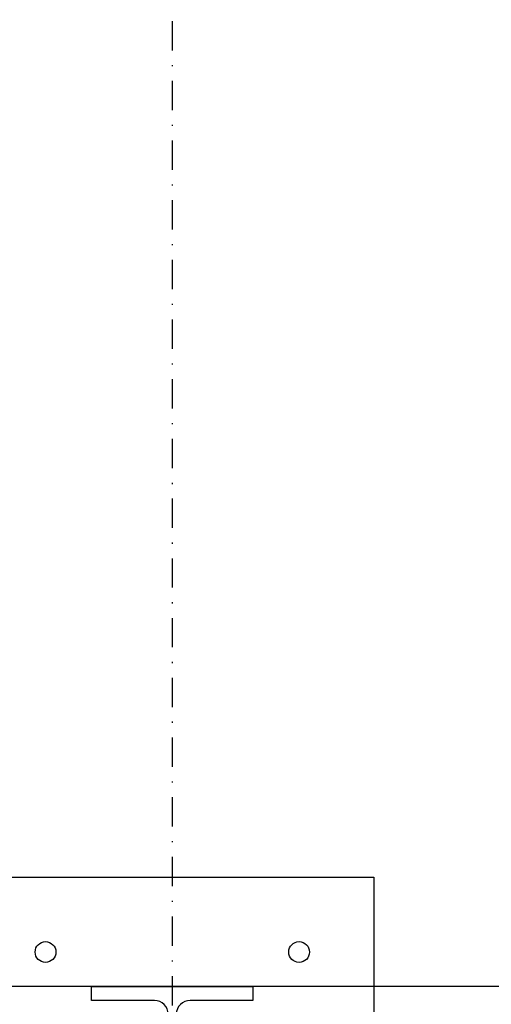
# Model space of a CAD drawing. Header units: centimetres. Extents: x 47725 to 65780, y 1892 to 12037.
# Tile 17 of 156: x 50060 to 50100, y 4527 to 4613. Entities that reach past the tile are written whole.
import ezdxf

# ---------------------------------------------------------------- set-up
doc = ezdxf.new("R2010")
doc.units = ezdxf.units.CM
doc.header["$LTSCALE"] = 0.02
doc.linetypes.add('DASHDOT2', pattern=[12.7, 6.35, -3.175, 0, -3.175])
for name, color, linetype in [('33 - linia 2', 3, 'Continuous'), ('A-ELEWACJE', 3, 'Continuous'), ('A-Grid', 191, 'DASHDOT2')]:
    doc.layers.add(name, color=color, linetype=linetype)
doc.layers.add('CKPOM_POWIERZ', color=1, linetype='Continuous', plot=False)
doc.layers.add('REV', color=20, linetype='Continuous', lineweight=40, plot=False)

# ---------------------------------------------------------------- blocks, each defined once
blk = doc.blocks.new('A$7E8814A102C37C')
at = {"layer": 'A-Grid', "ltscale": 20}
blk.add_lwpolyline([(500, -130), (500, -1964.5)], dxfattribs=at)
blk = doc.blocks.new('A$7E8A9A372D53')
at = {"layer": '33 - linia 2'}
blk.add_lwpolyline([(5040, -12530), (5180, -12530), (5180, -12542), (5125.5, -12542, 0.414214), (5113.5, -12554), (5113.5, -12646, 0.414214), (5125.5, -12658), (5180, -12658), (5180, -12670), (5040, -12670), (5040, -12658), (5094.5, -12658, 0.414214), (5106.5, -12646), (5106.5, -12554, 0.414214), (5094.5, -12542), (5040, -12542)], format="xyb", close=True, dxfattribs=at)
blk = doc.blocks.new('A$7E8A16153526364')
at = {"layer": '33 - linia 2'}
blk.add_lwpolyline([(-25285, -12435), (-24935, -12435), (-24935, -12785), (-25285, -12785)], close=True, dxfattribs=at)
for centre in [(-25220, -12500), (-25000, -12500)]:
    blk.add_circle(centre, 9, dxfattribs=at)

msp = doc.modelspace()

# ---------------------------------------------------------------- linework, layer by layer
at = {"layer": 'CKPOM_POWIERZ'}
msp.add_lwpolyline([(49578.82, 5762.604), (51065.82, 5762.604), (51065.82, 4528.604), (49578.82, 4528.604)], close=True, dxfattribs=at)

# ---------------------------------------------------------------- block references
at = {"layer": 'A-ELEWACJE', "xscale": 0.1, "yscale": 0.1, "zscale": 0.1}
msp.add_blockref('A$7E8A16153526364', (52583.82, 5781.604), dxfattribs=at)
at = {"layer": 'A-Grid', "lineweight": -3}
msp.add_blockref('A$7E8814A102C37C', (49572.82, 6187.604), dxfattribs=at)
at = {"layer": 'REV', "xscale": 0.1, "yscale": 0.1, "zscale": 0.1}
msp.add_blockref('A$7E8A9A372D53', (49561.82, 5781.604), dxfattribs=at)

doc.saveas('drawing.dxf')
